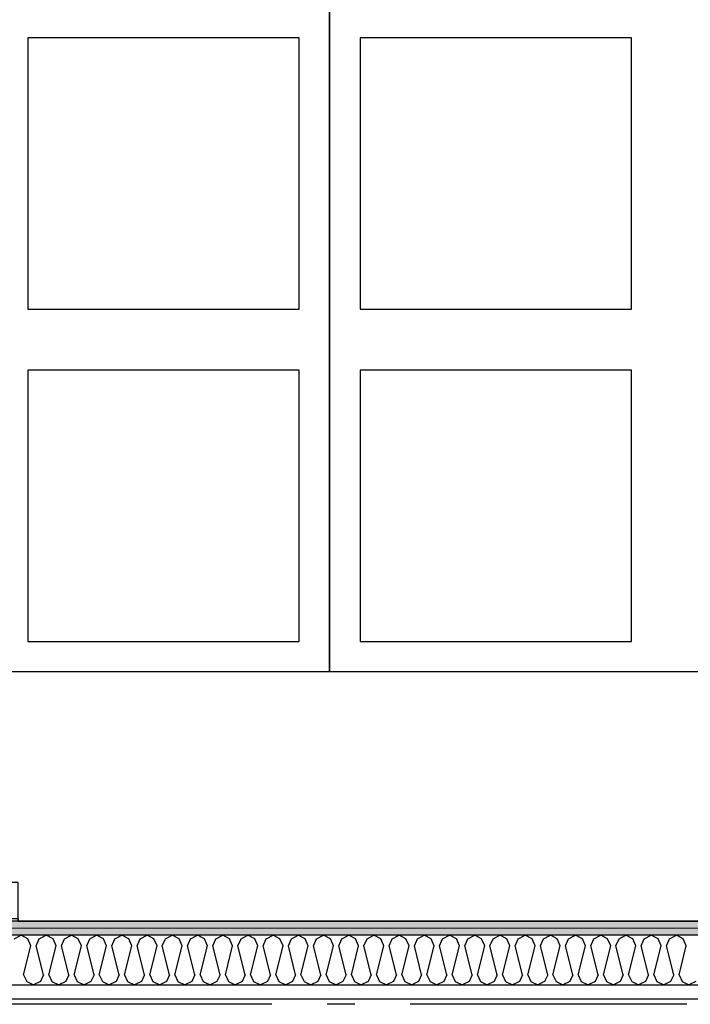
# Model space of a CAD drawing. Header units: millimetres. Extents: x -173281 to 144469, y -85977 to 83288.
# Tile 226 of 256: x -76466 to -75254, y -25817 to -24039. Entities that reach past the tile are written whole.
import ezdxf
from ezdxf.enums import TextEntityAlignment as Align

# ---------------------------------------------------------------- set-up
doc = ezdxf.new("R2010")
doc.units = ezdxf.units.MM
doc.header["$LTSCALE"] = 0.5
doc.header["$MEASUREMENT"] = 0
for name, pattern in [('Akselinje', [1500, 1000, -200, 100, -200]), ('Over snittplan', [260, 150, -50, 10, -50]), ('PLINE', [0])]:
    doc.linetypes.add(name, pattern=pattern)
doc.layers.add('236- Innvendig kledning og overflate', color=7, linetype='Continuous', lineweight=0)
for name, color, linetype in [('242- Ikke-bærende innervegger', 7, 'Continuous'), ('242- Ikke-bærende innervegger (Skravur)', 7, 'Continuous'), ('252- Gulv på grunn_ bunnplate', 7, 'Continuous'), ('253- Oppforet gulv_ påstøp(Nye konstruksjoner)', 7, 'Continuous'), ('255- Gulvoverflate(Nye konstruksjoner)', 7, 'Continuous'), ('256- Faste himlinger og overflatebehandling(Nye konstruksjoner)', 7, 'Continuous'), ('82-- Modullinjer', 7, 'Continuous'), ('862- M___Nettoareal(Nye konstruksjoner)', 7, 'Continuous'), ('862- M___Nettoareal(Polylinje)(Nye konstruksjoner)', 7, 'Continuous'), ('862- M___Nettoareal(Tekst)(Nye konstruksjoner)', 7, 'Continuous')]:
    doc.layers.add(name, color=color, linetype=linetype)
doc.styles.add('GENERATED_STYLE_1', font='arial.ttf')
doc.styles.add('GENERATED_STYLE_2', font='arial.ttf')
doc.linetypes.add('Lydfuge betonggolv', pattern='A,0,[5,A-2607.111 Plan 1. etasje1.Shx,S=3.968254,R=0,X=0,Y=-3.46945e-18],-600,0', length=600)
pattern_1 = [(180, (0, 0), (0, 86.60254), [0, -50]), (180, (-25, -43.3), (0, 86.60254), [0, -50])]

# ---------------------------------------------------------------- blocks, each defined once
blk = doc.blocks.new('Dans_teater_A-120_6', base_point=(-73175.2, -21455.7))
at = {"layer": '862- M___Nettoareal(Polylinje)(Nye konstruksjoner)', "linetype": 'PLINE', "flags": 128}
blk.add_lwpolyline([(-77605.7, -22311.9), (-77605.7, -25661.9), (-76468.2, -25661.9), (-76468.2, -25666.9), (-68938.2, -25666.9), (-68938.2, -22216.9), (-68938.2, -18756.9), (-77605.7, -18756.9), (-77605.7, -22121.9), (-77668.2, -22121.9), (-77768.2, -22121.9), (-77768.2, -22311.9), (-77668.2, -22311.9)], close=True, dxfattribs=at)
at = {"layer": '862- M___Nettoareal(Tekst)(Nye konstruksjoner)', "style": 'GENERATED_STYLE_1'}
for tag, height, p in [('DUMMY_862', 150, (-73293.1, -20924)), ('ROOM_NAME', 150, (-73293.1, -22021.7)), ('DUMMY_861', 100, (-73450.2, -21621.5)), ('ROOM_NUMBER', 100, (-73450.2, -22010.3)), ('DUMMY_863', 100, (-73057.4, -21987.4))]:
    blk.add_attdef(tag, text='', height=height, rotation=90, dxfattribs=at).set_placement(p, align=Align.TOP_LEFT)
blk = doc.blocks.new('*X230')
at = {"layer": '242- Ikke-bærende innervegger (Skravur)', "linetype": 'PLINE'}
for p, q in [((-76475.7, -25698.9), (-76463.2, -25691.9)), ((-76450.8, -25698.9), (-76463.2, -25691.9)), ((-76445.3, -25711.1), (-76450.8, -25698.9)), ((-76435.7, -25711.1), (-76430.2, -25698.9)), ((-76430.2, -25698.9), (-76417.7, -25691.9)), ((-76405.3, -25698.9), (-76417.7, -25691.9)), ((-76399.7, -25711.1), (-76405.3, -25698.9)), ((-76390.2, -25711.1), (-76384.6, -25698.9)), ((-76384.6, -25698.9), (-76372.2, -25691.9)), ((-76359.8, -25698.9), (-76372.2, -25691.9)), ((-76354.2, -25711.1), (-76359.8, -25698.9)), ((-76344.6, -25711.1), (-76339.1, -25698.9)), ((-76339.1, -25698.9), (-76326.7, -25691.9)), ((-76314.2, -25698.9), (-76326.7, -25691.9)), ((-76308.7, -25711.1), (-76314.2, -25698.9)), ((-76299.1, -25711.1), (-76293.6, -25698.9)), ((-76293.6, -25698.9), (-76281.1, -25691.9)), ((-76268.7, -25698.9), (-76281.1, -25691.9)), ((-76263.2, -25711.1), (-76268.7, -25698.9)), ((-76253.6, -25711.1), (-76248, -25698.9)), ((-76248, -25698.9), (-76235.6, -25691.9)), ((-76223.2, -25698.9), (-76235.6, -25691.9)), ((-76217.6, -25711.1), (-76223.2, -25698.9)), ((-76208.1, -25711.1), (-76202.5, -25698.9)), ((-76202.5, -25698.9), (-76190.1, -25691.9)), ((-76177.6, -25698.9), (-76190.1, -25691.9)), ((-76172.1, -25711.1), (-76177.6, -25698.9)), ((-76162.5, -25711.1), (-76157, -25698.9)), ((-76157, -25698.9), (-76144.6, -25691.9)), ((-76132.1, -25698.9), (-76144.6, -25691.9)), ((-76126.6, -25711.1), (-76132.1, -25698.9)), ((-76117, -25711.1), (-76111.5, -25698.9)), ((-76111.5, -25698.9), (-76099, -25691.9)), ((-76086.6, -25698.9), (-76099, -25691.9)), ((-76081, -25711.1), (-76086.6, -25698.9)), ((-76071.5, -25711.1), (-76065.9, -25698.9)), ((-76065.9, -25698.9), (-76053.5, -25691.9)), ((-76041.1, -25698.9), (-76053.5, -25691.9)), ((-76035.5, -25711.1), (-76041.1, -25698.9)), ((-76026, -25711.1), (-76020.4, -25698.9)), ((-76020.4, -25698.9), (-76008, -25691.9)), ((-75995.5, -25698.9), (-76008, -25691.9)), ((-75990, -25711.1), (-75995.5, -25698.9)), ((-75980.4, -25711.1), (-75974.9, -25698.9)), ((-75974.9, -25698.9), (-75962.4, -25691.9)), ((-75950, -25698.9), (-75962.4, -25691.9)), ((-75944.5, -25711.1), (-75950, -25698.9)), ((-75934.9, -25711.1), (-75929.3, -25698.9)), ((-75929.3, -25698.9), (-75916.9, -25691.9)), ((-75904.5, -25698.9), (-75916.9, -25691.9)), ((-75898.9, -25711.1), (-75904.5, -25698.9)), ((-75889.4, -25711.1), (-75883.8, -25698.9)), ((-75883.8, -25698.9), (-75871.4, -25691.9)), ((-75859, -25698.9), (-75871.4, -25691.9)), ((-75853.4, -25711.1), (-75859, -25698.9)), ((-75843.8, -25711.1), (-75838.3, -25698.9)), ((-75838.3, -25698.9), (-75825.9, -25691.9)), ((-75813.4, -25698.9), (-75825.9, -25691.9)), ((-75807.9, -25711.1), (-75813.4, -25698.9)), ((-75798.3, -25711.1), (-75792.8, -25698.9)), ((-75792.8, -25698.9), (-75780.3, -25691.9)), ((-75767.9, -25698.9), (-75780.3, -25691.9)), ((-75762.4, -25711.1), (-75767.9, -25698.9)), ((-75752.8, -25711.1), (-75747.2, -25698.9)), ((-75747.2, -25698.9), (-75734.8, -25691.9)), ((-75722.4, -25698.9), (-75734.8, -25691.9)), ((-75716.8, -25711.1), (-75722.4, -25698.9)), ((-75707.3, -25711.1), (-75701.7, -25698.9)), ((-75701.7, -25698.9), (-75689.3, -25691.9)), ((-75676.8, -25698.9), (-75689.3, -25691.9)), ((-75671.3, -25711.1), (-75676.8, -25698.9)), ((-75661.7, -25711.1), (-75656.2, -25698.9)), ((-75656.2, -25698.9), (-75643.8, -25691.9)), ((-75631.3, -25698.9), (-75643.8, -25691.9)), ((-75625.8, -25711.1), (-75631.3, -25698.9)), ((-75616.2, -25711.1), (-75610.7, -25698.9)), ((-75610.7, -25698.9), (-75598.2, -25691.9)), ((-75585.8, -25698.9), (-75598.2, -25691.9)), ((-75580.2, -25711.1), (-75585.8, -25698.9)), ((-75570.7, -25711.1), (-75565.1, -25698.9)), ((-75565.1, -25698.9), (-75552.7, -25691.9)), ((-75540.3, -25698.9), (-75552.7, -25691.9)), ((-75534.7, -25711.1), (-75540.3, -25698.9)), ((-75525.2, -25711.1), (-75519.6, -25698.9)), ((-75519.6, -25698.9), (-75507.2, -25691.9)), ((-75494.7, -25698.9), (-75507.2, -25691.9)), ((-75489.2, -25711.1), (-75494.7, -25698.9)), ((-75479.6, -25711.1), (-75474.1, -25698.9)), ((-75474.1, -25698.9), (-75461.6, -25691.9)), ((-75449.2, -25698.9), (-75461.6, -25691.9)), ((-75443.7, -25711.1), (-75449.2, -25698.9)), ((-75434.1, -25711.1), (-75428.5, -25698.9)), ((-75428.5, -25698.9), (-75416.1, -25691.9)), ((-75403.7, -25698.9), (-75416.1, -25691.9)), ((-75398.1, -25711.1), (-75403.7, -25698.9)), ((-75388.6, -25711.1), (-75383, -25698.9)), ((-75383, -25698.9), (-75370.6, -25691.9)), ((-75358.2, -25698.9), (-75370.6, -25691.9)), ((-75352.6, -25711.1), (-75358.2, -25698.9)), ((-75343, -25711.1), (-75337.5, -25698.9)), ((-75337.5, -25698.9), (-75325.1, -25691.9)), ((-75312.6, -25698.9), (-75325.1, -25691.9)), ((-75307.1, -25711.1), (-75312.6, -25698.9)), ((-75297.5, -25711.1), (-75292, -25698.9)), ((-75292, -25698.9), (-75279.5, -25691.9)), ((-75267.1, -25698.9), (-75279.5, -25691.9)), ((-75261.6, -25711.1), (-75267.1, -25698.9)), ((-76458.5, -25763.9), (-76445.3, -25711.1)), ((-76422.5, -25763.9), (-76435.7, -25711.1)), ((-76412.9, -25763.9), (-76399.7, -25711.1)), ((-76377, -25763.9), (-76390.2, -25711.1)), ((-76367.4, -25763.9), (-76354.2, -25711.1)), ((-76331.4, -25763.9), (-76344.6, -25711.1)), ((-76321.9, -25763.9), (-76308.7, -25711.1)), ((-76285.9, -25763.9), (-76299.1, -25711.1)), ((-76276.4, -25763.9), (-76263.2, -25711.1)), ((-76240.4, -25763.9), (-76253.6, -25711.1)), ((-76230.8, -25763.9), (-76217.6, -25711.1)), ((-76194.9, -25763.9), (-76208.1, -25711.1)), ((-76185.3, -25763.9), (-76172.1, -25711.1)), ((-76149.3, -25763.9), (-76162.5, -25711.1)), ((-76139.8, -25763.9), (-76126.6, -25711.1)), ((-76103.8, -25763.9), (-76117, -25711.1)), ((-76094.2, -25763.9), (-76081, -25711.1)), ((-76058.3, -25763.9), (-76071.5, -25711.1)), ((-76048.7, -25763.9), (-76035.5, -25711.1)), ((-76012.8, -25763.9), (-76026, -25711.1)), ((-76003.2, -25763.9), (-75990, -25711.1)), ((-75967.2, -25763.9), (-75980.4, -25711.1)), ((-75957.7, -25763.9), (-75944.5, -25711.1)), ((-75921.7, -25763.9), (-75934.9, -25711.1)), ((-75912.1, -25763.9), (-75898.9, -25711.1)), ((-75876.2, -25763.9), (-75889.4, -25711.1)), ((-75866.6, -25763.9), (-75853.4, -25711.1)), ((-75830.6, -25763.9), (-75843.8, -25711.1)), ((-75821.1, -25763.9), (-75807.9, -25711.1)), ((-75785.1, -25763.9), (-75798.3, -25711.1)), ((-75775.6, -25763.9), (-75762.4, -25711.1)), ((-75739.6, -25763.9), (-75752.8, -25711.1)), ((-75730, -25763.9), (-75716.8, -25711.1)), ((-75694.1, -25763.9), (-75707.3, -25711.1)), ((-75684.5, -25763.9), (-75671.3, -25711.1)), ((-75648.5, -25763.9), (-75661.7, -25711.1)), ((-75639, -25763.9), (-75625.8, -25711.1)), ((-75603, -25763.9), (-75616.2, -25711.1)), ((-75593.4, -25763.9), (-75580.2, -25711.1)), ((-75557.5, -25763.9), (-75570.7, -25711.1)), ((-75547.9, -25763.9), (-75534.7, -25711.1)), ((-75512, -25763.9), (-75525.2, -25711.1)), ((-75502.4, -25763.9), (-75489.2, -25711.1)), ((-75466.4, -25763.9), (-75479.6, -25711.1)), ((-75456.9, -25763.9), (-75443.7, -25711.1)), ((-75420.9, -25763.9), (-75434.1, -25711.1)), ((-75411.3, -25763.9), (-75398.1, -25711.1)), ((-75375.4, -25763.9), (-75388.6, -25711.1)), ((-75365.8, -25763.9), (-75352.6, -25711.1)), ((-75329.8, -25763.9), (-75343, -25711.1)), ((-75320.3, -25763.9), (-75307.1, -25711.1)), ((-75284.3, -25763.9), (-75297.5, -25711.1)), ((-75274.7, -25763.9), (-75261.6, -25711.1)), ((-76458.5, -25763.9), (-76452.9, -25776)), ((-76452.9, -25776), (-76440.5, -25781.9)), ((-76428, -25776), (-76440.5, -25781.9)), ((-76422.5, -25763.9), (-76428, -25776)), ((-76412.9, -25763.9), (-76407.4, -25776)), ((-76407.4, -25776), (-76395, -25781.9)), ((-76382.5, -25776), (-76395, -25781.9)), ((-76377, -25763.9), (-76382.5, -25776)), ((-76367.4, -25763.9), (-76361.9, -25776)), ((-76361.9, -25776), (-76349.4, -25781.9)), ((-76337, -25776), (-76349.4, -25781.9)), ((-76331.4, -25763.9), (-76337, -25776)), ((-76321.9, -25763.9), (-76316.3, -25776)), ((-76316.3, -25776), (-76303.9, -25781.9)), ((-76291.5, -25776), (-76303.9, -25781.9)), ((-76285.9, -25763.9), (-76291.5, -25776)), ((-76276.4, -25763.9), (-76270.8, -25776)), ((-76270.8, -25776), (-76258.4, -25781.9)), ((-76245.9, -25776), (-76258.4, -25781.9)), ((-76240.4, -25763.9), (-76245.9, -25776)), ((-76230.8, -25763.9), (-76225.3, -25776)), ((-76225.3, -25776), (-76212.8, -25781.9)), ((-76200.4, -25776), (-76212.8, -25781.9)), ((-76194.9, -25763.9), (-76200.4, -25776)), ((-76185.3, -25763.9), (-76179.7, -25776)), ((-76179.7, -25776), (-76167.3, -25781.9)), ((-76154.9, -25776), (-76167.3, -25781.9)), ((-76149.3, -25763.9), (-76154.9, -25776)), ((-76139.8, -25763.9), (-76134.2, -25776)), ((-76134.2, -25776), (-76121.8, -25781.9)), ((-76109.4, -25776), (-76121.8, -25781.9)), ((-76103.8, -25763.9), (-76109.4, -25776)), ((-76094.2, -25763.9), (-76088.7, -25776)), ((-76088.7, -25776), (-76076.3, -25781.9)), ((-76063.8, -25776), (-76076.3, -25781.9)), ((-76058.3, -25763.9), (-76063.8, -25776)), ((-76048.7, -25763.9), (-76043.2, -25776)), ((-76043.2, -25776), (-76030.7, -25781.9)), ((-76018.3, -25776), (-76030.7, -25781.9)), ((-76012.8, -25763.9), (-76018.3, -25776)), ((-76003.2, -25763.9), (-75997.6, -25776)), ((-75997.6, -25776), (-75985.2, -25781.9)), ((-75972.8, -25776), (-75985.2, -25781.9)), ((-75967.2, -25763.9), (-75972.8, -25776)), ((-75957.7, -25763.9), (-75952.1, -25776)), ((-75952.1, -25776), (-75939.7, -25781.9)), ((-75927.2, -25776), (-75939.7, -25781.9)), ((-75921.7, -25763.9), (-75927.2, -25776)), ((-75912.1, -25763.9), (-75906.6, -25776)), ((-75906.6, -25776), (-75894.2, -25781.9)), ((-75881.7, -25776), (-75894.2, -25781.9)), ((-75876.2, -25763.9), (-75881.7, -25776)), ((-75866.6, -25763.9), (-75861.1, -25776)), ((-75861.1, -25776), (-75848.6, -25781.9)), ((-75836.2, -25776), (-75848.6, -25781.9)), ((-75830.6, -25763.9), (-75836.2, -25776)), ((-75821.1, -25763.9), (-75815.5, -25776)), ((-75815.5, -25776), (-75803.1, -25781.9)), ((-75790.7, -25776), (-75803.1, -25781.9)), ((-75785.1, -25763.9), (-75790.7, -25776)), ((-75775.6, -25763.9), (-75770, -25776)), ((-75770, -25776), (-75757.6, -25781.9)), ((-75745.1, -25776), (-75757.6, -25781.9)), ((-75739.6, -25763.9), (-75745.1, -25776)), ((-75730, -25763.9), (-75724.5, -25776)), ((-75724.5, -25776), (-75712, -25781.9)), ((-75699.6, -25776), (-75712, -25781.9)), ((-75694.1, -25763.9), (-75699.6, -25776)), ((-75684.5, -25763.9), (-75678.9, -25776)), ((-75678.9, -25776), (-75666.5, -25781.9)), ((-75654.1, -25776), (-75666.5, -25781.9)), ((-75648.5, -25763.9), (-75654.1, -25776)), ((-75639, -25763.9), (-75633.4, -25776)), ((-75633.4, -25776), (-75621, -25781.9)), ((-75608.6, -25776), (-75621, -25781.9)), ((-75603, -25763.9), (-75608.6, -25776)), ((-75593.4, -25763.9), (-75587.9, -25776)), ((-75587.9, -25776), (-75575.5, -25781.9)), ((-75563, -25776), (-75575.5, -25781.9)), ((-75557.5, -25763.9), (-75563, -25776)), ((-75547.9, -25763.9), (-75542.4, -25776)), ((-75542.4, -25776), (-75529.9, -25781.9)), ((-75517.5, -25776), (-75529.9, -25781.9)), ((-75512, -25763.9), (-75517.5, -25776)), ((-75502.4, -25763.9), (-75496.8, -25776)), ((-75496.8, -25776), (-75484.4, -25781.9)), ((-75472, -25776), (-75484.4, -25781.9)), ((-75466.4, -25763.9), (-75472, -25776)), ((-75456.9, -25763.9), (-75451.3, -25776)), ((-75451.3, -25776), (-75438.9, -25781.9)), ((-75426.4, -25776), (-75438.9, -25781.9)), ((-75420.9, -25763.9), (-75426.4, -25776)), ((-75411.3, -25763.9), (-75405.8, -25776)), ((-75405.8, -25776), (-75393.4, -25781.9)), ((-75380.9, -25776), (-75393.4, -25781.9)), ((-75375.4, -25763.9), (-75380.9, -25776)), ((-75365.8, -25763.9), (-75360.3, -25776)), ((-75360.3, -25776), (-75347.8, -25781.9)), ((-75335.4, -25776), (-75347.8, -25781.9)), ((-75329.8, -25763.9), (-75335.4, -25776)), ((-75320.3, -25763.9), (-75314.7, -25776)), ((-75314.7, -25776), (-75302.3, -25781.9)), ((-75289.9, -25776), (-75302.3, -25781.9)), ((-75284.3, -25763.9), (-75289.9, -25776)), ((-75274.7, -25763.9), (-75269.2, -25776)), ((-75269.2, -25776), (-75256.8, -25781.9)), ((-75244.3, -25776), (-75256.8, -25781.9))]:
    blk.add_line(p, q, dxfattribs=at)
blk = doc.blocks.new('Standard grid marker[260]', base_point=(20939.5, -25816.9))
at = {"layer": '82-- Modullinjer', "linetype": 'Akselinje'}
blk.add_line((20739.5, -25816.9), (-81321.3, -25816.9), dxfattribs=at)
at = {"layer": '82-- Modullinjer', "style": 'GENERATED_STYLE_2'}
for tag, p in [('AC_MarkerText_1_1', (-81898.8, -25856.9)), ('AC_MarkerText_1_0', (21062, -25856.9))]:
    blk.add_attdef(tag, text='', height=175, rotation=90, dxfattribs=at).set_placement(p, align=Align.TOP_CENTER)

msp = doc.modelspace()

# ---------------------------------------------------------------- hatches: boundary and pattern name
at = {"layer": '242- Ikke-bærende innervegger (Skravur)', "linetype": 'Continuous'}
h = msp.add_hatch(dxfattribs=at)
h.set_pattern_fill('Gips', color=256, style=0, pattern_type=2)
h.set_pattern_definition(pattern_1)
h.paths.add_polyline_path([(-72593.2, -25666.9), (-77668.2, -25666.9), (-77668.2, -25679.4), (-72593.2, -25679.4)])
h = msp.add_hatch(dxfattribs=at)
h.set_pattern_fill('Gips', color=256, style=0, pattern_type=2)
h.set_pattern_definition(pattern_1)
h.paths.add_polyline_path([(-72593.2, -25679.4), (-77668.2, -25679.4), (-77668.2, -25691.9), (-72593.2, -25691.9)])

# ---------------------------------------------------------------- linework, layer by layer
at = {"layer": '236- Innvendig kledning og overflate', "linetype": 'PLINE'}
msp.add_line((-72593.2, -25679.4), (-77668.2, -25679.4), dxfattribs=at)
at = {"layer": '236- Innvendig kledning og overflate', "linetype": 'PLINE', "flags": 128}
msp.add_lwpolyline([(-72593.2, -25666.9), (-77668.2, -25666.9)], dxfattribs=at)
at = {"layer": '242- Ikke-bærende innervegger', "linetype": 'PLINE'}
msp.add_line((-72593.2, -25691.9), (-77668.2, -25691.9), dxfattribs=at)
at = {"layer": '242- Ikke-bærende innervegger', "linetype": 'PLINE', "flags": 128}
msp.add_lwpolyline([(-77578.2, -25781.9), (-72593.2, -25781.9)], dxfattribs=at)
at = {"layer": '252- Gulv på grunn_ bunnplate', "linetype": 'PLINE', "flags": 128}
msp.add_lwpolyline([(-77673.2, -18641.9), (-68938.2, -18641.9), (-68938.2, -25666.9), (-76468.2, -25666.9), (-76468.2, -25596.9), (-77673.2, -25596.9)], close=True, dxfattribs=at)
at = {"layer": '253- Oppforet gulv_ påstøp(Nye konstruksjoner)', "linetype": 'PLINE', "flags": 128}
msp.add_lwpolyline([(-77653.7, -18756.9), (-68938.2, -18756.9), (-68938.2, -25666.9), (-77653.7, -25666.9)], close=True, dxfattribs=at)
at = {"layer": '255- Gulvoverflate(Nye konstruksjoner)', "linetype": 'Lydfuge betonggolv'}
msp.add_lwpolyline([(-77578.2, -25806.9), (-68798.2, -25806.9), (-68798.2, -18616.9), (-77578.2, -18616.9)], dxfattribs=at)
at = {"layer": '256- Faste himlinger og overflatebehandling(Nye konstruksjoner)', "linetype": 'PLINE'}
for points in [[(-75905.9, -22816.9), (-75905.9, -25216.9), (-77105.9, -25216.9), (-77105.9, -22816.9)], [(-74705.9, -22816.9), (-74705.9, -25216.9), (-75905.9, -25216.9), (-75905.9, -22816.9)], [(-75960.9, -24071.9), (-76450.9, -24071.9), (-76450.9, -24561.9), (-75960.9, -24561.9)], [(-75360.9, -24071.9), (-75850.9, -24071.9), (-75850.9, -24561.9), (-75360.9, -24561.9)], [(-75960.9, -24671.9), (-76450.9, -24671.9), (-76450.9, -25161.9), (-75960.9, -25161.9)], [(-75360.9, -24671.9), (-75850.9, -24671.9), (-75850.9, -25161.9), (-75360.9, -25161.9)]]:
    msp.add_lwpolyline(points, close=True, dxfattribs=at)
at = {"layer": '256- Faste himlinger og overflatebehandling(Nye konstruksjoner)', "linetype": 'Over snittplan', "flags": 128}
msp.add_lwpolyline([(-68938.2, -25666.9), (-77605.7, -25666.9)], dxfattribs=at)

# ---------------------------------------------------------------- block references
at = {"layer": '242- Ikke-bærende innervegger'}
msp.add_blockref('*X230', (0, 0), dxfattribs=at)
at = {"layer": '82-- Modullinjer', "linetype": 'PLINE'}
msp.add_blockref('Standard grid marker[260]', (20939.5, -25816.9), dxfattribs=at)
at = {"layer": '862- M___Nettoareal(Nye konstruksjoner)', "linetype": 'Continuous'}
msp.add_blockref('Dans_teater_A-120_6', (-73175.2, -21455.7), dxfattribs=at)

doc.saveas('drawing.dxf')
